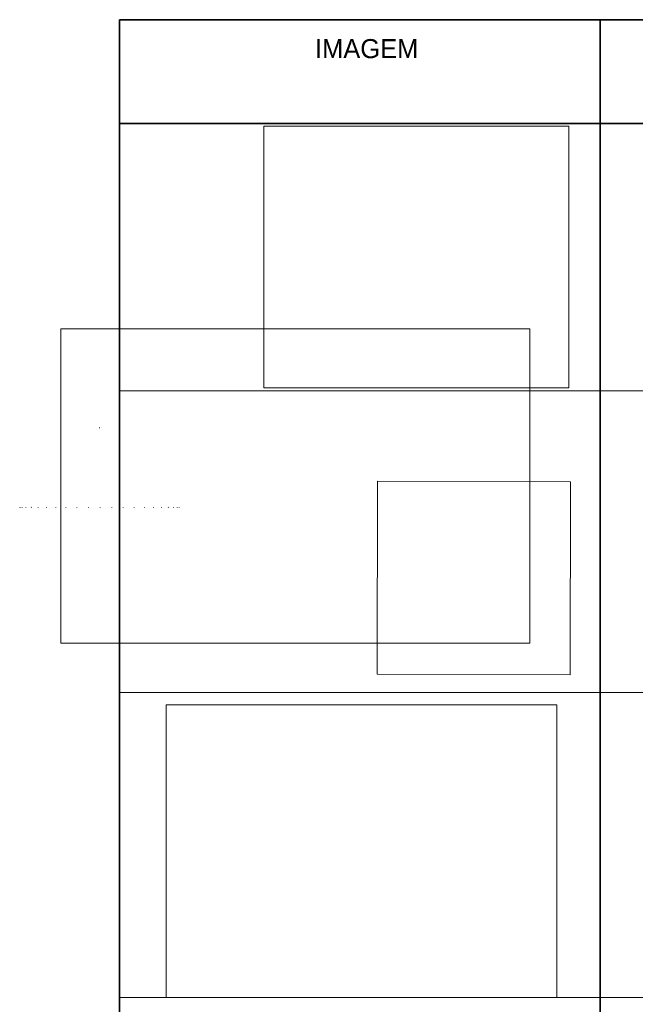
# Model space of a CAD drawing. Header units: metres. Extents: x -31 to 96, y -24 to 31.
# Tile 151 of 155: x 71.88 to 75.6, y -1.05 to 4.89. Entities that reach past the tile are written whole.
import ezdxf

# ---------------------------------------------------------------- set-up
doc = ezdxf.new("R2010")
doc.units = ezdxf.units.M
doc.linetypes.add('Tracejada', pattern=[0.00635, 0.003175, -0.003175])
for name, color, linetype, lineweight in [('A-DETL-MEDM', 33, 'Continuous', 35), ('A-DETL-THIN', 151, 'Continuous', 18), ('E-LITE-EQPM', 33, 'Continuous', 18), ('G-ANNO-REFR', 1, 'Tracejada', 18), ('G-ANNO-TEXT', 231, 'Continuous', 9)]:
    doc.layers.add(name, color=color, linetype=linetype, lineweight=lineweight)
doc.styles.add('Century Gothic_11', font='GOTHIC.TTF', dxfattribs={"height": 0.114969})
picture_1 = doc.add_image_def('image1.jpg', size_in_pixel=(700, 600))
picture_2 = doc.add_image_def('image2.jpg', size_in_pixel=(700, 469))
picture_3 = doc.add_image_def('image5.jpg', size_in_pixel=(450, 337))
picture_4 = doc.add_image_def('image6.jpg', size_in_pixel=(358, 358))

# ---------------------------------------------------------------- blocks, each defined once
blk = doc.blocks.new('FP_61-LUMINOTECNICO-CORTE 1')
at = {"layer": 'E-LITE-EQPM'}
for p, q in [((-7.3904, 1.945), (-7.3903, 1.9462)), ((-7.3198, 1.945), (-7.3197, 1.9462)), ((-7.2508, 1.945), (-7.2506, 1.9462)), ((-7.1848, 1.945), (-7.1847, 1.9462)), ((-7.1234, 1.945), (-7.1233, 1.9462)), ((-7.0679, 1.945), (-7.0678, 1.9462)), ((-7.0194, 1.945), (-7.0194, 1.9462)), ((-6.9791, 1.945), (-6.979, 1.9462)), ((-6.9477, 1.945), (-6.9477, 1.9462)), ((-6.926, 1.945), (-6.926, 1.9462)), ((-6.9145, 1.945), (-6.9145, 1.9462)), ((-6.9131, 1.9462), (-6.9131, 1.945))]:
    blk.add_line(p, q, dxfattribs=at)
at = {"layer": 'E-LITE-EQPM', "flags": 128}
for points in [[(-7.3931, 2.425), (-7.3931, 2.425), (-7.3931, 2.425), (-7.3931, 2.425), (-7.3931, 2.425), (-7.3931, 2.425), (-7.3931, 2.425), (-7.3932, 2.425), (-7.3932, 2.425), (-7.3932, 2.425), (-7.3932, 2.425), (-7.3932, 2.425), (-7.3933, 2.425), (-7.3933, 2.425), (-7.3933, 2.425), (-7.3934, 2.425), (-7.3934, 2.425), (-7.3934, 2.425), (-7.3935, 2.425), (-7.3935, 2.425), (-7.3935, 2.425), (-7.3936, 2.425), (-7.3936, 2.425), (-7.3937, 2.425)], [(-7.3936, 2.425), (-7.3936, 2.425), (-7.3936, 2.425), (-7.3935, 2.425), (-7.3935, 2.425), (-7.3934, 2.425), (-7.3934, 2.425), (-7.3934, 2.425), (-7.3933, 2.425), (-7.3933, 2.425), (-7.3933, 2.425), (-7.3933, 2.425), (-7.3932, 2.425), (-7.3932, 2.425), (-7.3932, 2.425), (-7.3932, 2.425), (-7.3932, 2.425), (-7.3931, 2.425), (-7.3931, 2.425), (-7.3931, 2.425), (-7.3931, 2.425), (-7.3931, 2.425), (-7.3931, 2.425), (-7.3931, 2.425)]]:
    blk.add_lwpolyline(points, dxfattribs=at)
blk = doc.blocks.new('FP_62-LUMINOTECNICO-CORTE 1')
at = {"layer": 'E-LITE-EQPM'}
for p, q in [((-7.8758, 1.945), (-7.8758, 1.9462)), ((-7.8736, 1.945), (-7.8736, 1.9462)), ((-7.8609, 1.945), (-7.8608, 1.9462)), ((-7.8381, 1.945), (-7.838, 1.9462)), ((-7.8057, 1.945), (-7.8056, 1.9462)), ((-7.7644, 1.945), (-7.7643, 1.9462)), ((-7.7151, 1.945), (-7.7149, 1.9462)), ((-7.6588, 1.945), (-7.6587, 1.9462)), ((-7.5968, 1.945), (-7.5967, 1.9462)), ((-7.5305, 1.945), (-7.5303, 1.9462)), ((-7.4612, 1.945), (-7.461, 1.9462))]:
    blk.add_line(p, q, dxfattribs=at)
at = {"layer": 'E-LITE-EQPM', "flags": 128}
for points in [[(-7.3952, 2.425), (-7.3953, 2.425), (-7.3953, 2.425), (-7.3953, 2.425), (-7.3954, 2.425), (-7.3954, 2.425), (-7.3955, 2.425), (-7.3955, 2.425), (-7.3955, 2.425), (-7.3956, 2.425), (-7.3956, 2.425), (-7.3956, 2.425), (-7.3956, 2.425), (-7.3957, 2.425), (-7.3957, 2.425), (-7.3957, 2.425), (-7.3957, 2.425), (-7.3957, 2.425), (-7.3958, 2.425), (-7.3958, 2.425), (-7.3958, 2.425), (-7.3958, 2.425), (-7.3958, 2.425), (-7.3958, 2.425), (-7.3958, 2.425)], [(-7.3958, 2.425), (-7.3958, 2.425), (-7.3958, 2.425), (-7.3958, 2.425), (-7.3958, 2.425), (-7.3958, 2.425), (-7.3957, 2.425), (-7.3957, 2.425), (-7.3957, 2.425), (-7.3957, 2.425), (-7.3957, 2.425), (-7.3956, 2.425), (-7.3956, 2.425), (-7.3956, 2.425), (-7.3956, 2.425), (-7.3955, 2.425), (-7.3955, 2.425), (-7.3955, 2.425), (-7.3954, 2.425), (-7.3954, 2.425), (-7.3953, 2.425), (-7.3953, 2.425), (-7.3953, 2.425)]]:
    blk.add_lwpolyline(points, dxfattribs=at)
blk = doc.blocks.new('PENDENTE-BACIA-SALAS_0002 - 600 diameter-V60-LUMINOTECNICO-CORTE 1')
at = {"layer": 'E-LITE-EQPM'}
for name in ['FP_62-LUMINOTECNICO-CORTE 1', 'FP_61-LUMINOTECNICO-CORTE 1']:
    blk.add_blockref(name, (39.8786, 0), dxfattribs=at)

msp = doc.modelspace()

# ---------------------------------------------------------------- linework, layer by layer
at = {"layer": 'A-DETL-MEDM'}
for p, q in [((72.483, 4.8879), (94.2528, 4.8879)), ((72.483, -9.8411), (72.483, 4.8879)), ((75.383, 4.8879), (75.383, -9.8411)), ((72.483, 4.2614), (94.2528, 4.2614))]:
    msp.add_line(p, q, dxfattribs=at)
at = {"layer": 'A-DETL-THIN'}
for p, q in [((72.483, 2.6479), (94.2528, 2.6479)), ((72.483, 0.8279), (94.2528, 0.8279)), ((72.483, -1.0121), (94.2528, -1.0121))]:
    msp.add_line(p, q, dxfattribs=at)

# ---------------------------------------------------------------- block references
at = {"layer": 'E-LITE-EQPM'}
msp.add_blockref('PENDENTE-BACIA-SALAS_0002 - 600 diameter-V60-LUMINOTECNICO-CORTE 1', (39.8786, 0), dxfattribs=at)

# ---------------------------------------------------------------- texts
at = {"layer": 'G-ANNO-TEXT', "color": 7, "insert": (73.6632, 4.7708), "char_height": 0.11497, "width": 0.80352, "attachment_point": 1, "line_spacing_factor": 0.984117, "style": 'Century Gothic_11'}
msp.add_mtext('IMAGEM', dxfattribs=at)

# ---------------------------------------------------------------- pictures from other files: only their frames are drawn
at = {"layer": 'G-ANNO-REFR'}
image = msp.add_image(picture_1, insert=(73.3536, 2.6669), size_in_units=(1.8415, 1.5785), dxfattribs=at)
image.dxf.flags = 7
image = msp.add_image(picture_2, insert=(72.1292, 1.1259), size_in_units=(2.831, 1.8967), dxfattribs=at)
image.dxf.flags = 7
image = msp.add_image(picture_4, insert=(75.2054, 2.1), size_in_units=(1.1644, 1.1644), rotation=179.82193, dxfattribs=at)
image.dxf.flags = 7
image = msp.add_image(picture_3, insert=(72.7656, -1.0115), size_in_units=(2.3574, 1.7654), dxfattribs=at)
image.dxf.flags = 7

doc.saveas('drawing.dxf')
